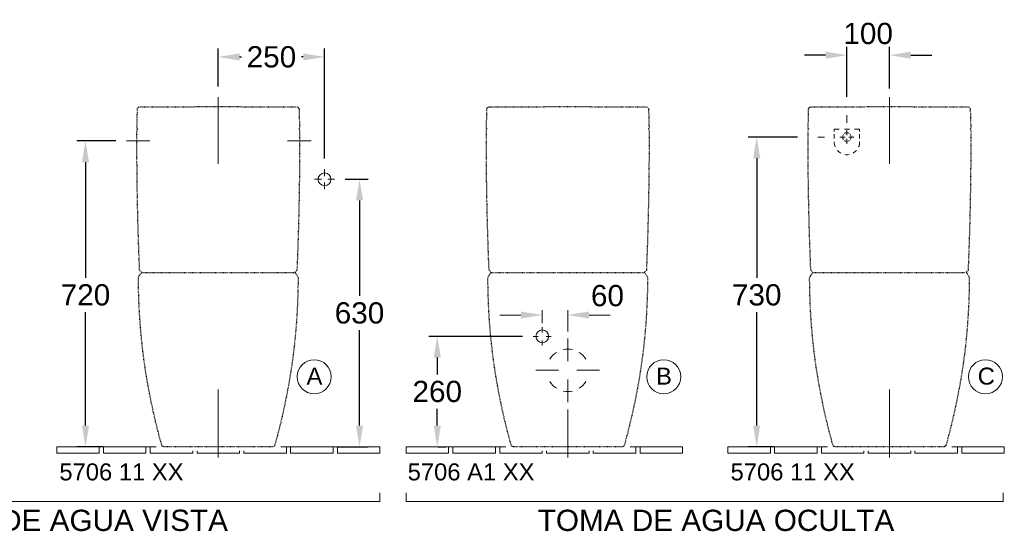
# Model space of a CAD drawing. Extents: x -36 to 10459, y -4640 to 3214.
# Tile 14 of 14: x 8144 to 10459, y -4564 to -3360. Entities that reach past the tile are written whole.
import ezdxf

# ---------------------------------------------------------------- set-up
doc = ezdxf.new("R2010")
doc.units = 0
doc.linetypes.add('ACAD_ISO03W100', pattern=[30, 12, -18])
doc.linetypes.add('VERDECKT2', pattern=[4.7625, 3.175, -1.5875])
doc.layers.get('Defpoints').update_dxf_attribs({"linetype": 'CONTINUOUS'})
doc.layers.add('0-Dick-Verdeckt', color=254, linetype='VERDECKT2', lineweight=30)
doc.layers.add('0-Dünn', color=2, linetype='CONTINUOUS', lineweight=5)
doc.styles.get("Standard").update_dxf_attribs({"font": 'arial.ttf'})
doc.styles.add('STYL2', font='arial.ttf')
doc.dimstyles.get("Standard").update_dxf_attribs({"dimscale": 0, "dimtxt": 50, "dimasz": 50, "dimexe": 20, "dimexo": 25, "dimgap": 15, "dimtad": 0, "dimtih": 1, "dimtoh": 1, "dimdec": 0, "dimdsep": 46, "dimtxsty": 'STYL2', "dimcen": 3, "dimclrd": 256, "dimclre": 256, "dimclrt": 256, "dimadec": 0, "dimazin": 0, "dimtfac": 1, "dimtdec": 0, "dimtofl": 0, "dimtmove": 0, "dimatfit": 3, "dimfxl": 0, "dimtolj": 1, "dimtzin": 0, "dimarcsym": 0})

# ---------------------------------------------------------------- blocks, each defined once
blk = doc.blocks.new('*D216')
at = {"layer": '0-Dünn', "linetype": 'Continuous', "lineweight": -2}
for p, q in [((8369.9, -3645.3), (8278.8, -3645.3)), ((8298.8, -3695.3), (8298.8, -3967.1)), ((8298.8, -4315), (8298.8, -4048.2)), ((8339.4, -4365), (8278.8, -4365))]:
    blk.add_line(p, q, dxfattribs=at)
at = {"layer": '0-Dünn', "linetype": 'Continuous'}
for points in [[(8290.5, -3695.3), (8307.2, -3695.3), (8298.8, -3645.3)], [(8290.5, -4315), (8307.2, -4315), (8298.8, -4365)]]:
    blk.add_solid(points, dxfattribs=at)
at = {"layer": 'Defpoints', "color": 0, "linetype": 'Continuous'}
for p in [(8394.9, -3645.3), (8298.8, -4365), (8364.4, -4365)]:
    blk.add_point(p, dxfattribs=at)
at = {"layer": '0-Dünn', "linetype": 'Continuous', "insert": (8298.8, -4007.7), "char_height": 50, "attachment_point": 5, "style": 'STYL2'}
blk.add_mtext('\\A1;720', dxfattribs=at)
blk = doc.blocks.new('*D217')
at = {"layer": '0-Dünn', "linetype": 'Continuous', "lineweight": -2}
for p, q in [((8909.6, -3735.3), (8963.1, -3735.3)), ((8943.1, -3785.3), (8943.1, -4009.6)), ((8943.1, -4315), (8943.1, -4090.7)), ((8890.1, -4365), (8963.1, -4365))]:
    blk.add_line(p, q, dxfattribs=at)
at = {"layer": '0-Dünn', "linetype": 'Continuous'}
for points in [[(8934.8, -3785.3), (8951.5, -3785.3), (8943.1, -3735.3)], [(8934.8, -4315), (8951.5, -4315), (8943.1, -4365)]]:
    blk.add_solid(points, dxfattribs=at)
at = {"layer": 'Defpoints', "color": 0, "linetype": 'Continuous'}
for p in [(8884.6, -3735.3), (8865.1, -4365), (8943.1, -4365)]:
    blk.add_point(p, dxfattribs=at)
at = {"layer": '0-Dünn', "linetype": 'Continuous', "insert": (8943.1, -4050.2), "char_height": 50, "attachment_point": 5, "style": 'STYL2'}
blk.add_mtext('\\A1;630', dxfattribs=at)
blk = doc.blocks.new('*D218')
at = {"layer": '0-Dünn', "linetype": 'Continuous', "lineweight": -2}
for p, q in [((8611, -3516.9), (8611, -3427.5)), ((8661, -3447.5), (8665.4, -3447.5)), ((8810.9, -3447.5), (8806.5, -3447.5)), ((8860.9, -3686.6), (8860.9, -3427.5))]:
    blk.add_line(p, q, dxfattribs=at)
at = {"layer": '0-Dünn', "linetype": 'Continuous'}
for points in [[(8661, -3439.2), (8661, -3455.8), (8611, -3447.5)], [(8810.9, -3439.2), (8810.9, -3455.8), (8860.9, -3447.5)]]:
    blk.add_solid(points, dxfattribs=at)
at = {"layer": 'Defpoints', "color": 0, "linetype": 'Continuous'}
for p in [(8860.9, -3447.5), (8611, -3541.9), (8860.9, -3711.6)]:
    blk.add_point(p, dxfattribs=at)
at = {"layer": '0-Dünn', "linetype": 'Continuous', "insert": (8736, -3447.5), "char_height": 50, "attachment_point": 5, "style": 'STYL2'}
blk.add_mtext('\\A1;250', dxfattribs=at)
blk = doc.blocks.new('*D219')
at = {"layer": '0-Dünn', "linetype": 'Continuous', "lineweight": -2}
for p, q in [((9972.7, -3636.1), (9856.9, -3636.1)), ((9876.9, -3686.1), (9876.9, -3967.1)), ((9876.9, -4315), (9876.9, -4048.2)), ((9917.4, -4365), (9856.9, -4365))]:
    blk.add_line(p, q, dxfattribs=at)
at = {"layer": '0-Dünn', "linetype": 'Continuous'}
for points in [[(9868.5, -3686.1), (9885.2, -3686.1), (9876.9, -3636.1)], [(9868.5, -4315), (9885.2, -4315), (9876.9, -4365)]]:
    blk.add_solid(points, dxfattribs=at)
at = {"layer": 'Defpoints', "color": 0, "linetype": 'Continuous'}
for p in [(9997.7, -3636.1), (9876.9, -4365), (9942.4, -4365)]:
    blk.add_point(p, dxfattribs=at)
at = {"layer": '0-Dünn', "linetype": 'Continuous', "insert": (9876.9, -4007.7), "char_height": 50, "attachment_point": 5, "style": 'STYL2'}
blk.add_mtext('\\A1;730', dxfattribs=at)
blk = doc.blocks.new('*D220')
at = {"layer": '0-Dünn', "linetype": 'Continuous', "lineweight": -2}
for p, q in [((10089, -3541.5), (10089, -3423.4)), ((10189, -3522), (10189, -3423.4)), ((10039, -3443.4), (9989, -3443.4)), ((10239, -3443.4), (10289, -3443.4))]:
    blk.add_line(p, q, dxfattribs=at)
at = {"layer": '0-Dünn', "linetype": 'Continuous'}
for points in [[(10039, -3435), (10039, -3451.7), (10089, -3443.4)], [(10239, -3435), (10239, -3451.7), (10189, -3443.4)]]:
    blk.add_solid(points, dxfattribs=at)
at = {"layer": 'Defpoints', "color": 0, "linetype": 'Continuous'}
for p in [(10189, -3443.4), (10189, -3547), (10089, -3566.5)]:
    blk.add_point(p, dxfattribs=at)
at = {"layer": '0-Dünn', "linetype": 'Continuous', "insert": (10139, -3392.6), "char_height": 50, "attachment_point": 5, "style": 'STYL2'}
blk.add_mtext('\\A1;100', dxfattribs=at)
blk = doc.blocks.new('*D224')
at = {"layer": '0-Dünn', "linetype": 'Continuous', "lineweight": -2}
for p, q in [((9326.4, -4105), (9105.9, -4105)), ((9125.9, -4155), (9125.9, -4194.5)), ((9125.9, -4315), (9125.9, -4275.6)), ((9128.3, -4365), (9145.9, -4365))]:
    blk.add_line(p, q, dxfattribs=at)
at = {"layer": '0-Dünn', "linetype": 'Continuous'}
for points in [[(9117.6, -4155), (9134.3, -4155), (9125.9, -4105)], [(9117.6, -4315), (9134.3, -4315), (9125.9, -4365)]]:
    blk.add_solid(points, dxfattribs=at)
at = {"layer": 'Defpoints', "color": 0, "linetype": 'Continuous'}
for p in [(9351.4, -4105), (9103.3, -4365), (9125.9, -4365)]:
    blk.add_point(p, dxfattribs=at)
at = {"layer": '0-Dünn', "linetype": 'Continuous', "insert": (9125.9, -4235), "char_height": 50, "attachment_point": 5, "style": 'STYL2'}
blk.add_mtext('\\A1;260', dxfattribs=at)

msp = doc.modelspace()

# ---------------------------------------------------------------- linework, layer by layer
at = {"layer": '0-Dick-Verdeckt', "color": 0, "linetype": 'ACAD_ISO03W100', "ltscale": 0.09, "flags": 128}
for points in [[(8611, -4365), (8483.1, -4365, -0.344674), (8478.3, -4361.4), (8476.7, -4355.9, -0.012477), (8459.4, -4286.9, -0.013254), (8443.3, -4205.3, -0.016527), (8431.2, -4116.5, -0.021058), (8423.6, -3990.8, -0.003929), (8423.4, -3968.1, -0.164869), (8425, -3963.3), (8429.5, -3956, -0.145423), (8431.1, -3954.5), (8426.1, -3949.7), (8426, -3946.2, -0.004953), (8421.4, -3800.7, -0.004274), (8419.8, -3667.8, -0.001474), (8419.7, -3625.8, -0.00036), (8419.7, -3619.5), (8421.7, -3617.5), (8419.8, -3615.5), (8419.9, -3612.7, 0), (8420.6, -3586.2, 0), (8421, -3570, -0.4052), (8426, -3565.1, 0.000014), (8493.4, -3564.8, -0.000094), (8582.8, -3564.4, -0.002186), (8611, -3564.4, -0.002186), (8639.2, -3564.4, -0.000094), (8728.7, -3564.8, 0.000014), (8796, -3565.1, -0.4052), (8801, -3570, 0), (8801.4, -3586.2, 0), (8802.1, -3612.7), (8802.2, -3615.5), (8800.3, -3617.5), (8802.3, -3619.5, -0.00036), (8802.3, -3625.8, -0.001474), (8802.3, -3667.8, -0.004274), (8800.6, -3800.7, -0.004953), (8796.1, -3946.2), (8795.9, -3949.7), (8790.9, -3954.5, -0.145423), (8792.5, -3956), (8797, -3963.3, -0.164869), (8798.6, -3968.1, -0.003929), (8798.4, -3990.8, -0.021058), (8790.8, -4116.5, -0.016527), (8778.7, -4205.3, -0.013254), (8762.6, -4286.9, -0.012477), (8745.3, -4355.9), (8743.8, -4361.4, -0.344674), (8739, -4365), (8611.1, -4365)], [(9432.6, -4365), (9304.7, -4365, -0.344674), (9299.9, -4361.4), (9298.4, -4355.9, -0.012477), (9281, -4286.9, -0.013254), (9264.9, -4205.3, -0.016527), (9252.8, -4116.5, -0.021058), (9245.3, -3990.8, -0.003929), (9245.1, -3968.1, -0.164869), (9246.7, -3963.3), (9251.2, -3956, -0.145423), (9252.8, -3954.5), (9247.8, -3949.7), (9247.6, -3946.2, -0.004953), (9243.1, -3800.7, -0.004274), (9241.4, -3667.8, -0.001474), (9241.4, -3625.8, -0.00036), (9241.4, -3619.5), (9243.4, -3617.5), (9241.5, -3615.5), (9241.6, -3612.7, 0), (9242.3, -3586.2, 0), (9242.7, -3570, -0.4052), (9247.7, -3565.1, 0.000014), (9315, -3564.8, -0.000094), (9404.5, -3564.4, -0.002186), (9432.7, -3564.4, -0.002186), (9460.9, -3564.4, -0.000094), (9550.3, -3564.8, 0.000014), (9617.7, -3565.1, -0.4052), (9622.7, -3570, 0), (9623.1, -3586.2, 0), (9623.8, -3612.7), (9623.8, -3615.5), (9622, -3617.5), (9624, -3619.5, -0.00036), (9624, -3625.8, -0.001474), (9623.9, -3667.8, -0.004274), (9622.2, -3800.7, -0.004953), (9617.7, -3946.2), (9617.6, -3949.7), (9612.6, -3954.5, -0.145423), (9614.2, -3956), (9618.7, -3963.3, -0.164869), (9620.3, -3968.1, -0.003929), (9620.1, -3990.8, -0.021058), (9612.5, -4116.5, -0.016527), (9600.4, -4205.3, -0.013254), (9584.3, -4286.9, -0.012477), (9567, -4355.9), (9565.4, -4361.4, -0.344674), (9560.6, -4365), (9432.7, -4365)], [(10189, -4365), (10061.1, -4365, -0.344674), (10056.3, -4361.4), (10054.8, -4355.9, -0.012477), (10037.4, -4286.9, -0.013254), (10021.3, -4205.3, -0.016527), (10009.2, -4116.5, -0.021058), (10001.7, -3990.8, -0.003929), (10001.4, -3968.1, -0.164869), (10003.1, -3963.3), (10007.6, -3956, -0.145423), (10009.2, -3954.5), (10004.2, -3949.7), (10004, -3946.2, -0.004953), (9999.5, -3800.7, -0.004274), (9997.8, -3667.8, -0.001474), (9997.8, -3625.8, -0.00036), (9997.8, -3619.5), (9999.8, -3617.5), (9997.9, -3615.5), (9998, -3612.7, 0), (9998.7, -3586.2, 0), (9999.1, -3570, -0.4052), (10004.1, -3565.1, 0.000014), (10071.4, -3564.8, -0.000094), (10160.9, -3564.4, -0.002186), (10189.1, -3564.4, -0.002186), (10217.2, -3564.4, -0.000094), (10306.7, -3564.8, 0.000014), (10374.1, -3565.1, -0.4052), (10379, -3570, 0), (10379.5, -3586.2, 0), (10380.2, -3612.7), (10380.2, -3615.5), (10378.4, -3617.5), (10380.4, -3619.5, -0.00036), (10380.4, -3625.8, -0.001474), (10380.3, -3667.8, -0.004274), (10378.6, -3800.7, -0.004953), (10374.1, -3946.2), (10374, -3949.7), (10369, -3954.5, -0.145423), (10370.6, -3956), (10375.1, -3963.3, -0.164869), (10376.7, -3968.1, -0.003929), (10376.5, -3990.8, -0.021058), (10368.9, -4116.5, -0.016527), (10356.8, -4205.3, -0.013254), (10340.7, -4286.9, -0.012477), (10323.4, -4355.9), (10321.8, -4361.4, -0.344674), (10317, -4365), (10189.1, -4365)]]:
    msp.add_lwpolyline(points, format="xyb", dxfattribs=at)
for points in [[(8431.1, -3954.5), (8790.9, -3954.5)], [(9252.8, -3954.5), (9612.6, -3954.5)], [(10009.2, -3954.5), (10369, -3954.5)]]:
    msp.add_lwpolyline(points, dxfattribs=at)
at = {"layer": '0-Dünn', "linetype": 'Continuous'}
for p, q in [((8611, -3541.9), (8611, -3698.7)), ((10189, -3541.9), (10189, -3698.7)), ((10089, -3584.8), (10089, -3602.3)), ((10059, -3617.6), (10071, -3617.6)), ((10059, -3622.6), (10059, -3617.6)), ((10059, -3639.5), (10059, -3629.5)), ((10083, -3617.6), (10095, -3617.6)), ((10089, -3619.9), (10089, -3631.9)), ((10107, -3617.6), (10119, -3617.6)), ((10119, -3622.6), (10119, -3617.6)), ((10119, -3639.5), (10119, -3629.5)), ((8394.9, -3645.3), (8450.4, -3645.3)), ((8829.8, -3645.3), (8774.2, -3645.3)), ((10020.3, -3636.1), (10036.5, -3636.1)), ((10072.8, -3636.1), (10084.8, -3636.1)), ((10089, -3652.3), (10089, -3640.3)), ((10105.3, -3636.1), (10093.2, -3636.1)), ((8860.9, -3711.6), (8860.9, -3727.8)), ((8837.2, -3735.3), (8853.5, -3735.3)), ((8860.9, -3759), (8860.9, -3742.7)), ((8884.6, -3735.3), (8868.4, -3735.3)), ((9372.7, -4073.9), (9372.7, -4043.8)), ((9432.7, -4094), (9432.7, -4043.8)), ((9322.7, -4054.8), (9272.7, -4054.8)), ((9482.7, -4054.8), (9532.7, -4054.8)), ((9372.7, -4095.6), (9372.7, -4083.8)), ((9363.2, -4105), (9351.4, -4105)), ((9372.7, -4114.5), (9372.7, -4126.3)), ((9382.2, -4105), (9394, -4105)), ((9432.7, -4163.4), (9432.7, -4110.2)), ((9411.1, -4185), (9357.8, -4185)), ((9454.4, -4185), (9507.6, -4185)), ((9432.7, -4206.7), (9432.7, -4259.9)), ((8611, -4390.3), (8611, -4230.5)), ((10189, -4390.3), (10189, -4230.5)), ((9432.6, -4390.3), (9432.6, -4277)), ((8231.1, -4365), (8331.1, -4365)), ((8231.1, -4380), (8231.1, -4365)), ((8331.1, -4365), (8331.1, -4380)), ((8331.1, -4365), (8341.1, -4365)), ((8341.1, -4365), (8441.1, -4365)), ((8341.1, -4380), (8341.1, -4365)), ((8441.1, -4365), (8441.1, -4380)), ((8441.1, -4365), (8451.1, -4365)), ((8451.1, -4365), (8465.2, -4365)), ((8451.1, -4365), (8451.1, -4380)), ((8551.1, -4380), (8551.1, -4374.2)), ((8561.1, -4380), (8561.1, -4374.2)), ((8661.1, -4380), (8661.1, -4374.2)), ((8671.1, -4380), (8671.1, -4374.2)), ((8771.1, -4365), (8757.9, -4365)), ((8771.1, -4365), (8771.1, -4380)), ((8771.1, -4365), (8781.1, -4365)), ((8881.1, -4365), (8781.1, -4365)), ((8781.1, -4365), (8781.1, -4380)), ((8881.1, -4380), (8881.1, -4365)), ((8881.1, -4365), (8891.1, -4365)), ((8991.1, -4365), (8891.1, -4365)), ((8891.1, -4365), (8891.1, -4380)), ((8991.1, -4380), (8991.1, -4365)), ((9052.7, -4365), (9152.7, -4365)), ((9052.7, -4380), (9052.7, -4365)), ((9127.7, -4365), (9084.3, -4365)), ((9152.7, -4365), (9152.7, -4380)), ((9152.7, -4365), (9162.7, -4365)), ((9162.7, -4365), (9262.7, -4365)), ((9162.7, -4380), (9162.7, -4365)), ((9262.7, -4365), (9262.7, -4380)), ((9262.7, -4365), (9272.7, -4365)), ((9272.7, -4365), (9286.9, -4365)), ((9272.7, -4365), (9272.7, -4380)), ((9372.7, -4380), (9372.7, -4374.2)), ((9382.7, -4380), (9382.7, -4374.2)), ((9482.7, -4380), (9482.7, -4374.2)), ((9492.7, -4380), (9492.7, -4374.2)), ((9592.7, -4365), (9579.5, -4365)), ((9592.7, -4365), (9592.7, -4380)), ((9592.7, -4365), (9602.7, -4365)), ((9702.7, -4365), (9602.7, -4365)), ((9602.7, -4365), (9602.7, -4380)), ((9702.7, -4380), (9702.7, -4365)), ((9809.1, -4365), (9909.1, -4365)), ((9809.1, -4380), (9809.1, -4365)), ((9909.1, -4365), (9909.1, -4380)), ((9909.1, -4365), (9919.1, -4365)), ((9919.1, -4365), (10019.1, -4365)), ((9919.1, -4380), (9919.1, -4365)), ((10019.1, -4365), (10019.1, -4380)), ((10019.1, -4365), (10029.1, -4365)), ((10029.1, -4365), (10043.3, -4365)), ((10029.1, -4365), (10029.1, -4380)), ((10129.1, -4380), (10129.1, -4374.2)), ((10139.1, -4380), (10139.1, -4374.2)), ((10239.1, -4380), (10239.1, -4374.2)), ((10249.1, -4380), (10249.1, -4374.2)), ((10349.1, -4365), (10335.9, -4365)), ((10349.1, -4365), (10349.1, -4380)), ((10349.1, -4365), (10359.1, -4365)), ((10459.1, -4365), (10359.1, -4365)), ((10359.1, -4365), (10359.1, -4380)), ((10459.1, -4380), (10459.1, -4365)), ((8294.6, -4380), (8231.1, -4380)), ((8331.1, -4380), (8294.6, -4380)), ((8441.1, -4380), (8341.1, -4380)), ((8551.1, -4380), (8451.1, -4380)), ((8561.1, -4380), (8661.1, -4380)), ((8671.1, -4380), (8771.1, -4380)), ((8781.1, -4380), (8881.1, -4380)), ((8891.1, -4380), (8991.1, -4380)), ((9116.3, -4380), (9052.7, -4380)), ((9152.7, -4380), (9116.3, -4380)), ((9262.7, -4380), (9162.7, -4380)), ((9372.7, -4380), (9272.7, -4380)), ((9382.7, -4380), (9482.7, -4380)), ((9492.7, -4380), (9592.7, -4380)), ((9602.7, -4380), (9702.7, -4380)), ((9872.7, -4380), (9809.1, -4380)), ((9909.1, -4380), (9872.7, -4380)), ((10019.1, -4380), (9919.1, -4380)), ((10129.1, -4380), (10029.1, -4380)), ((10139.1, -4380), (10239.1, -4380)), ((10249.1, -4380), (10349.1, -4380)), ((10359.1, -4380), (10459.1, -4380))]:
    msp.add_line(p, q, dxfattribs=at)
at = {"layer": '0-Dünn'}
for points in [[(7474.7, -4473.3), (7474.7, -4493.3), (8991.1, -4493.3), (8991.1, -4473.3)], [(9052.7, -4473.3), (9052.7, -4493.3), (10456.8, -4493.3), (10456.8, -4473.3)]]:
    msp.add_lwpolyline(points, dxfattribs=at)
at = {"layer": '0-Dünn', "linetype": 'Continuous'}
for centre, radius in [((8860.9, -3735.3), 15), ((9372.7, -4105), 15), ((8836.6, -4200.1), 40), ((9658.3, -4200.1), 40), ((10414.7, -4200.1), 40)]:
    msp.add_circle(centre, radius, dxfattribs=at)
for centre, radius, start, end in [((10089, -3636.1), 10.1, 144.9149, 215.0851), ((10089, -3636.1), 10.1, 54.9149, 125.0851), ((10089, -3636.1), 10.1, 324.9149, 35.0851), ((10089, -3647.6), 30, 180, 202.8752), ((10089, -3636.1), 10.1, 234.9149, 305.0851), ((10089, -3647.6), 30, 337.1248, 0), ((10089, -3647.6), 30, 222.0633, 241.2515), ((10089, -3647.6), 30, 260.4396, 279.5604), ((10089, -3647.6), 30, 298.7485, 317.9367), ((9432.7, -4185), 50, 122.1777, 147.8223), ((9432.7, -4185), 50, 77.1777, 102.8223), ((9432.7, -4185), 50, 32.1777, 57.8223), ((9432.7, -4185), 50, 212.1777, 237.8223), ((9432.7, -4185), 50, 302.1777, 327.8223), ((9432.7, -4185), 50, 257.1777, 282.8223)]:
    msp.add_arc(centre, radius, start, end, dxfattribs=at)
msp.add_point((10102.2, -3636.1), dxfattribs=at)
for points in [[(9322.7, -4046.5), (9322.7, -4063.2), (9372.7, -4054.8)], [(9482.7, -4046.5), (9482.7, -4063.2), (9432.7, -4054.8)]]:
    msp.add_solid(points, dxfattribs=at)

# ---------------------------------------------------------------- texts
for s, p in [('A', (8818.6, -4218.6)), ('B', (9640.3, -4218.6)), ('C', (10396.6, -4218.6))]:
    msp.add_text(s, height=40, dxfattribs=at).set_placement(p)
at = {"layer": '0-Dünn', "linetype": 'Continuous', "insert": (9526.1, -4009.5), "char_height": 50, "attachment_point": 5}
msp.add_mtext('\\A1;60', dxfattribs=at)
at = {"layer": '0-Dünn', "linetype": 'Continuous', "char_height": 40, "attachment_point": 1}
for s, width, insert in [('5706 11 XX', 334.169, (8237.4, -4404)), ('5706 A1 XX', 339.449, (9056.3, -4404)), ('5706 11 XX', 334.169, (9815.5, -4404))]:
    msp.add_mtext_dynamic_manual_height_columns(s, width=width, gutter_width=1025.1, heights=[0], dxfattribs=dict(at, insert=insert))
at = {"layer": '0-Dünn', "linetype": 'Continuous', "char_height": 50, "width": 1374.892, "attachment_point": 1}
for s, insert in [('TOMA DE AGUA VISTA', (7877.1, -4513)), ('TOMA DE AGUA OCULTA', (9362.2, -4513))]:
    msp.add_mtext(s, dxfattribs=dict(at, insert=insert))

# ---------------------------------------------------------------- dimensions: what is measured, and where the dimension line sits
at = {"layer": '0-Dünn', "linetype": 'Continuous'}
for base, p1, p2, override, picture, middle in [((10189, -3443.4), (10089, -3566.5), (10189, -3547), {"dimscale": 1, "dimtxt": 50, "dimtmove": 1}, '*D220', (10139, -3392.6)), ((8860.9, -3447.5), (8611, -3541.9), (8860.9, -3711.6), {"dimscale": 1, "dimtxt": 50, "dimtmove": 0}, '*D218', (8736, -3447.5))]:
    dim = msp.add_linear_dim(base=base, p1=p1, p2=p2, dimstyle='Standard', override=override, dxfattribs=at)
    dim.commit()
    dim.dimension.update_dxf_attribs({"geometry": picture, "text_midpoint": middle, "dimtype": 160})
for base, p1, p2, text, picture, middle in [((8298.8, -4365), (8394.9, -3645.3), (8364.4, -4365), '720', '*D216', (8298.8, -4007.7)), ((9876.9, -4365), (9997.7, -3636.1), (9942.4, -4365), '730', '*D219', (9876.9, -4007.7))]:
    dim = msp.add_linear_dim(base=base, p1=p1, p2=p2, angle=90, text=text, dimstyle='Standard', override={"dimscale": 1, "dimtxt": 50, "dimtmove": 0}, dxfattribs=at)
    dim.commit()
    dim.dimension.update_dxf_attribs({"geometry": picture, "text_midpoint": middle, "dimtype": 160})
for base, p1, p2, override, picture, middle in [((8943.1, -4365), (8884.6, -3735.3), (8865.1, -4365), {"dimscale": 1, "dimtxt": 50, "dimtmove": 0}, '*D217', (8943.1, -4050.2)), ((9125.9, -4365), (9351.4, -4105), (9103.3, -4365), {"dimscale": 1}, '*D224', (9125.9, -4235))]:
    dim = msp.add_linear_dim(base=base, p1=p1, p2=p2, angle=90, dimstyle='Standard', override=override, dxfattribs=at)
    dim.commit()
    dim.dimension.update_dxf_attribs({"geometry": picture, "text_midpoint": middle, "dimtype": 160})

doc.saveas('drawing.dxf')
